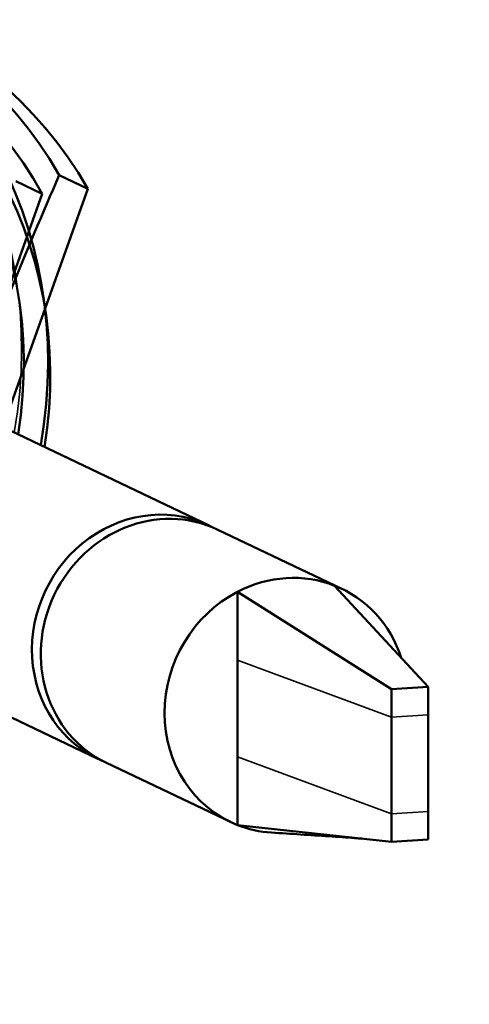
# Model space of a CAD drawing. Header units: millimetres. Extents: x 814 to 3201, y 212 to 4576.
# Tile 22 of 69: x 2033 to 2051, y 1440 to 1478. Entities that reach past the tile are written whole.
import ezdxf

# ---------------------------------------------------------------- set-up
doc = ezdxf.new("R2010")
doc.units = ezdxf.units.MM
doc.header["$LTSCALE"] = 18
doc.layers.add('Widoczne (ISO)', color=7, linetype='Continuous', lineweight=50)
doc.layers.add('Widoczne wąskie (ISO)', color=7, linetype='Continuous', lineweight=35)

msp = doc.modelspace()

# ---------------------------------------------------------------- linework, layer by layer
at = {"layer": 'Widoczne (ISO)'}
for p, q in [((2036.07, 1471.897), (2034.966, 1472.424)), ((2033.283, 1472.193), (2034.309, 1471.703)), ((2034.309, 1471.703), (2031.334, 1463.359)), ((2032.781, 1462.669), (2036.07, 1471.897)), ((2020.239, 1468.653), (2040.76, 1458.862)), ((2015.933, 1459.627), (2036.454, 1449.837)), ((2041.102, 1458.699), (2045.891, 1456.414)), ((2049.231, 1452.616), (2045.617, 1456.533)), ((2047.821, 1452.527), (2041.858, 1456.296)), ((2041.858, 1453.654), (2041.858, 1456.296)), ((2041.858, 1449.912), (2041.858, 1453.654)), ((2049.231, 1452.616), (2047.821, 1452.527)), ((2047.821, 1452.527), (2047.821, 1451.444)), ((2049.231, 1451.533), (2049.231, 1452.616)), ((2047.821, 1451.444), (2047.821, 1447.702)), ((2049.231, 1447.791), (2049.231, 1451.533)), ((2041.858, 1447.27), (2041.858, 1449.912)), ((2036.796, 1449.673), (2041.585, 1447.389)), ((2047.821, 1447.702), (2047.821, 1446.618)), ((2049.231, 1446.707), (2049.231, 1447.791)), ((2047.821, 1446.618), (2041.858, 1447.27)), ((2047.821, 1446.618), (2049.231, 1446.707))]:
    msp.add_line(p, q, dxfattribs=at)
msp.add_circle((2044.049, 1451.753), 75, dxfattribs=at)
for centre, major_axis, ratio, start_param, end_param in [((2018.086, 1464.14), (7.535, 15.795), 0.925417, 5.002141, 10.705823), ((2018.086, 1464.14), (7.105, 14.892), 0.925417, 5.02026, 10.687703), ((2020.744, 1462.872), (7.535, 15.795), 0.925417, 5.71439, 7.07382), ((2019.112, 1463.65), (7.105, 14.892), 0.925417, 5.02026, 10.687703), ((2021.848, 1462.345), (7.535, 15.795), 0.925417, 5.71439, 7.07382), ((2020.822, 1462.834), (7.105, 14.892), 0.925417, 5.70433, 7.08388), ((2055.343, 1447.714), (23.716, 70.296), 0.376623, 1.340995, 1.474179), ((2038.949, 1454.186), (-2.153, -4.513), 0.925417, 3.141593, 6.283185), ((2038.607, 1454.349), (2.153, 4.513), 0.925417, 6.242225, 9.465739), ((2043.738, 1451.902), (2.153, 4.513), 0.925417, 0.06449, 0.887523), ((2043.738, 1451.902), (2.153, 4.513), 0.925417, 5.509598, 6.347675), ((2043.738, 1451.902), (-2.153, -4.513), 0.925417, 4.029116, 6.347675), ((2043.738, 1451.902), (-2.153, -4.513), 0.925417, 0.06449, 0.355494)]:
    msp.add_ellipse(centre, major_axis=major_axis, ratio=ratio, start_param=start_param, end_param=end_param, dxfattribs=at)
msp.add_open_spline([(2046.679, 1446.743), (2046.671, 1446.744), (2046.653, 1446.745), (2046.572, 1446.752), (2046.481, 1446.759), (2046.095, 1446.788), (2045.744, 1446.811), (2044.675, 1446.882), (2043.924, 1446.93), (2043.173, 1446.978)], degree=3, knots=[0.039805, 0.039805, 0.039805, 0.039805, 0.076864, 0.076864, 0.182569, 0.182569, 0.498892, 0.498892, 1.144946, 1.144946, 1.144946, 1.144946], dxfattribs=at)
at = {"layer": 'Widoczne wąskie (ISO)'}
for p, q in [((2041.858, 1453.654), (2047.821, 1451.444)), ((2047.821, 1451.444), (2049.231, 1451.533)), ((2041.858, 1449.912), (2047.821, 1447.702)), ((2047.821, 1447.702), (2049.231, 1447.791))]:
    msp.add_line(p, q, dxfattribs=at)
msp.add_ellipse((2017.06, 1464.629), major_axis=(-7.535, -15.795), ratio=0.925417, start_param=1.860548, end_param=7.56423, dxfattribs=at)

doc.saveas('drawing.dxf')
